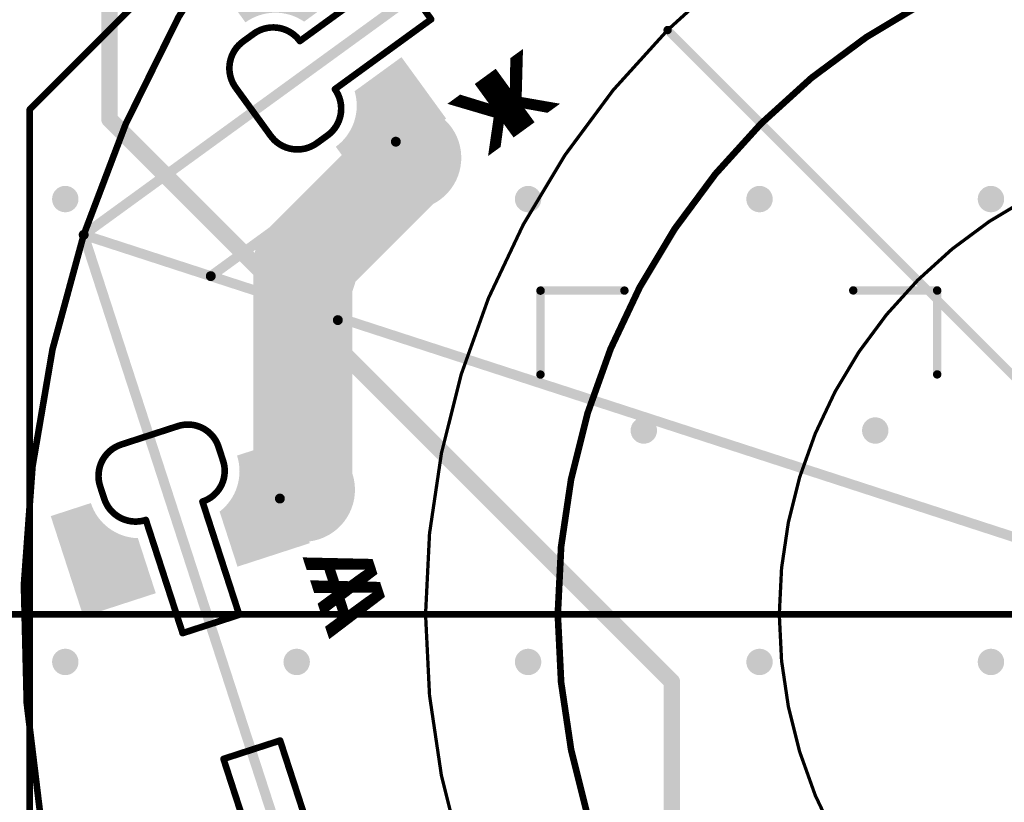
# Model space of a CAD drawing. Header units: inches. Extents: x -60 to 68, y -60 to 60.
# Tile 13 of 78: x -37 to -7, y -6 to 18. Entities that reach past the tile are written whole.
import ezdxf

# ---------------------------------------------------------------- set-up
doc = ezdxf.new("R2010")
doc.units = ezdxf.units.IN
for name, color, linetype in [('Bottom Copper', 5, 'Continuous'), ('Bottom Mask', 6, 'Continuous'), ('Bottom Overlay', 54, 'Continuous'), ('GUIDELINES', 56, 'Continuous'), ('Keep-Out Layer', 6, 'Continuous'), ('Mechanical 2', 216, 'Continuous'), ('Multi-Layer', 9, 'Continuous'), ('Pad Holes', 156, 'Continuous'), ('PENTA', 56, 'Continuous'), ('Top Copper', 1, 'Continuous'), ('Top Mask', 216, 'Continuous'), ('Top Overlay', 2, 'Continuous'), ('Via Holes', 16, 'Continuous')]:
    doc.layers.add(name, color=color, linetype=linetype)
doc.styles.add('Arial_Bold', font='txt', dxfattribs={"height": 0.2})

# ---------------------------------------------------------------- blocks, each defined once
blk = doc.blocks.new('LED_PR_113_S_____2')
at = {"layer": 'Bottom Copper'}
h = blk.add_hatch(color=5, dxfattribs=at)
edge = h.paths.add_edge_path()
edge.add_arc((0, 0), 1.4732, 0, 360)
h = blk.add_hatch(color=5, dxfattribs=at)
edge = h.paths.add_edge_path()
edge.add_arc((25.0000008, 0), 1.4732, 0, 360)
at = {"layer": 'Bottom Mask'}
h = blk.add_hatch(color=6, dxfattribs=at)
edge = h.paths.add_edge_path()
edge.add_arc((0, 0), 1.5748, 0, 360)
h = blk.add_hatch(color=6, dxfattribs=at)
edge = h.paths.add_edge_path()
edge.add_arc((25.0000008, 0), 1.5748, 0, 360)
at = {"layer": 'Multi-Layer'}
h = blk.add_hatch(color=9, dxfattribs=at)
edge = h.paths.add_edge_path()
edge.add_arc((0, 0), 1.4732, 0, 360)
h = blk.add_hatch(color=9, dxfattribs=at)
edge = h.paths.add_edge_path()
edge.add_arc((25.0000008, 0), 1.4732, 0, 360)
at = {"layer": 'Pad Holes'}
h = blk.add_hatch(color=7, dxfattribs=at)
edge = h.paths.add_edge_path()
edge.add_arc((0, 0), 0.5999987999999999, 0, 360)
h = blk.add_hatch(color=7, dxfattribs=at)
edge = h.paths.add_edge_path()
edge.add_arc((25.0000008, 0), 0.5999987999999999, 0, 360)
at = {"layer": 'Top Copper'}
h = blk.add_hatch(color=1, dxfattribs=at)
edge = h.paths.add_edge_path()
edge.add_arc((0, 0), 1.4732, 0, 360)
h = blk.add_hatch(color=1, dxfattribs=at)
edge = h.paths.add_edge_path()
edge.add_arc((25.0000008, 0), 1.4732, 0, 360)
h = blk.add_hatch(color=1, dxfattribs=at)
edge = h.paths.add_edge_path()
edge.add_line((1.600007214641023, -2.599991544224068), (-0.15147324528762, -2.599998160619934))
edge.add_arc((-1.599994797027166, -3.112122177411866), 1.536387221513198, 19.47102060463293, 90.00034985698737)
edge.add_line((-1.60000417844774, -1.57573495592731), (-1.60000093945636, -0.3000000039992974))
edge.add_line((-1.60000093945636, -0.3000000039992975), (1.600004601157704, -0.2999957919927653))
edge.add_line((1.600004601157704, -0.2999957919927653), (1.600007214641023, -2.599991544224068))
for points in [[(10.89998328, -2.59997194), (14.09998196, -2.59997194), (14.09998196, -0.29997654), (10.89998328, -0.29997654)], [(10.89998328, -7.49997738), (14.09998196, -7.49997738), (14.09998196, -5.19998198), (10.89998328, -5.19998198)]]:
    blk.add_hatch(color=1, dxfattribs=at).paths.add_polyline_path(points)
h = blk.add_hatch(color=1, dxfattribs=at)
edge = h.paths.add_edge_path()
edge.add_line((23.39999096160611, -2.599991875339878), (25.15146991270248, -2.599998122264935))
edge.add_arc((26.59999761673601, -3.112128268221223), 1.536395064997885, 89.99983865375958, 160.5288403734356, ccw=False)
edge.add_line((26.60000194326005, -1.575733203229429), (26.59999956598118, -0.2999990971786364))
edge.add_line((26.59999956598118, -0.2999990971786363), (23.3999931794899, -0.2999976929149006))
edge.add_line((23.3999931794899, -0.2999976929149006), (23.39999096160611, -2.599991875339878))
h = blk.add_hatch(color=1, dxfattribs=at)
edge = h.paths.add_edge_path()
edge.add_line((1.600007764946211, -5.20000128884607), (-0.1514719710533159, -5.199997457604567))
edge.add_arc((-1.599994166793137, -4.687871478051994), 1.536388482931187, 269.99966250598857, 340.5289183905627, ccw=False)
edge.add_line((-1.600003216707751, -6.224259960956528), (-1.600001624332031, -7.499996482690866))
edge.add_line((-1.600001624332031, -7.499996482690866), (1.600004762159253, -7.499997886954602))
edge.add_line((1.600004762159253, -7.499997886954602), (1.600007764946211, -5.20000128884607))
h = blk.add_hatch(color=1, dxfattribs=at)
edge = h.paths.add_edge_path()
edge.add_line((23.39999072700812, -5.200004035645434), (25.15147040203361, -5.199999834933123))
edge.add_arc((26.59999293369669, -4.687873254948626), 1.536388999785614, 199.4710985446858, 270.0002232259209)
edge.add_line((26.59999891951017, -6.224262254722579), (26.60000051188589, -7.499998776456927))
edge.add_line((26.60000051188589, -7.499998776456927), (23.39999334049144, -7.499999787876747))
edge.add_line((23.39999334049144, -7.499999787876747), (23.39999072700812, -5.200004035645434))
at = {"layer": 'Top Mask'}
h = blk.add_hatch(color=216, dxfattribs=at)
edge = h.paths.add_edge_path()
edge.add_arc((0, 0), 1.5748, 0, 360)
h = blk.add_hatch(color=216, dxfattribs=at)
edge = h.paths.add_edge_path()
edge.add_arc((25.0000008, 0), 1.5748, 0, 360)
h = blk.add_hatch(color=216, dxfattribs=at)
edge = h.paths.add_edge_path()
edge.add_line((1.600007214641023, -2.599991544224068), (-0.15147324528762, -2.599998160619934))
edge.add_arc((-1.599994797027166, -3.112122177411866), 1.536387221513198, 19.47102060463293, 90.00034985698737)
edge.add_line((-1.60000417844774, -1.57573495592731), (-1.60000093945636, -0.3000000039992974))
edge.add_line((-1.60000093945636, -0.3000000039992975), (1.600004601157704, -0.2999957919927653))
edge.add_line((1.600004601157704, -0.2999957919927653), (1.600007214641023, -2.599991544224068))
for points in [[(10.89998328, -2.59997194), (14.09998196, -2.59997194), (14.09998196, -0.29997654), (10.89998328, -0.29997654)], [(10.89998328, -7.49997738), (14.09998196, -7.49997738), (14.09998196, -5.19998198), (10.89998328, -5.19998198)]]:
    blk.add_hatch(color=216, dxfattribs=at).paths.add_polyline_path(points)
h = blk.add_hatch(color=216, dxfattribs=at)
edge = h.paths.add_edge_path()
edge.add_line((23.39999096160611, -2.599991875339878), (25.15146991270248, -2.599998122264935))
edge.add_arc((26.59999761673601, -3.112128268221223), 1.536395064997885, 89.99983865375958, 160.5288403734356, ccw=False)
edge.add_line((26.60000194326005, -1.575733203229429), (26.59999956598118, -0.2999990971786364))
edge.add_line((26.59999956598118, -0.2999990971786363), (23.3999931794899, -0.2999976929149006))
edge.add_line((23.3999931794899, -0.2999976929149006), (23.39999096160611, -2.599991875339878))
h = blk.add_hatch(color=216, dxfattribs=at)
edge = h.paths.add_edge_path()
edge.add_line((1.600007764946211, -5.20000128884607), (-0.1514719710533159, -5.199997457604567))
edge.add_arc((-1.599994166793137, -4.687871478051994), 1.536388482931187, 269.99966250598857, 340.5289183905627, ccw=False)
edge.add_line((-1.600003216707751, -6.224259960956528), (-1.600001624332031, -7.499996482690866))
edge.add_line((-1.600001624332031, -7.499996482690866), (1.600004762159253, -7.499997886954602))
edge.add_line((1.600004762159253, -7.499997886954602), (1.600007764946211, -5.20000128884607))
h = blk.add_hatch(color=216, dxfattribs=at)
edge = h.paths.add_edge_path()
edge.add_line((23.39999072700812, -5.200004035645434), (25.15147040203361, -5.199999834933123))
edge.add_arc((26.59999293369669, -4.687873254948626), 1.536388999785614, 199.4710985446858, 270.0002232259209)
edge.add_line((26.59999891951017, -6.224262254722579), (26.60000051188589, -7.499998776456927))
edge.add_line((26.60000051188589, -7.499998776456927), (23.39999334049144, -7.499999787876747))
edge.add_line((23.39999334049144, -7.499999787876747), (23.39999072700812, -5.200004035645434))
at = {"layer": 'Keep-Out Layer'}
for points in [[(-2.99999908, -3.00051216, 0.1999996, 0.1999996, -0.4142135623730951), (-2.02542902, -2.0259421, 0.1999996, 0.1999996, 0)], [(-2.01812144, -2.0259421, 0.1999996, 0.1999996, 0), (-1.57388306, -2.0259421, 0.1999996, 0.1999996, 0)], [(-1.57388306, -2.0259421, 0.1999996, 0.1999996, -0.4142135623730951), (-0.5998260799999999, -2.99999908, 0.1999996, 0.1999996, 0)], [(25.5999996, -2.99999654, 0.1999996, 0.1999996, -0.4142135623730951), (26.5999976, -1.99999854, 0.1999996, 0.1999996, 0)], [(26.60000014, -2.00000108, 0.1999996, 0.1999996, 0), (26.5999976, -1.99999854, 0.1999996, 0.1999996, 0)], [(26.60000014, -2.00000108, 0.1999996, 0.1999996, 0), (26.98579058, -1.99999854, 0.1999996, 0.1999996, 0)], [(27.00000188, -1.99999854, 0.1999996, 0.1999996, -0.4142135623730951), (27.99999988, -2.99999654, 0.1999996, 0.1999996, 0)], [(-2.99999908, -4.79999802, 0.1999996, 0.1999996, 0), (-2.99999908, -3.00050962, 0.1999996, 0.1999996, 0)], [(-0.5998235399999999, -2.99999654, 0.1999996, 0.1999996, -0.198912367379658), (-0.5998260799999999, -2.99999654, 0.1999996, 0.1999996, 0)], [(-0.5998235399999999, -3.00000162, 0.1999996, 0.1999996, 0), (-0.5998235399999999, -2.999994, 0.1999996, 0.1999996, 0)], [(-0.5998209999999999, -2.99999654, 0.1999996, 0.1999996, -0.6681786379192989), (-0.5998235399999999, -3.00000162, 0.1999996, 0.1999996, 0)], [(-0.5998209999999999, -2.99999654, 0.1999996, 0.1999996, 0), (2.99999908, -2.99999654, 0.1999996, 0.1999996, 0)], [(2.99999908, -4.79999802, 0.1999996, 0.1999996, 0), (2.99999908, -2.99999654, 0.1999996, 0.1999996, 0)], [(7.00000124, -2.99999654, 0.1999996, 0.1999996, 0), (17.99999956, -2.99999654, 0.1999996, 0.1999996, 0)], [(7.00000124, -4.79999802, 0.1999996, 0.1999996, 0), (7.00000124, -2.99999654, 0.1999996, 0.1999996, 0)], [(17.99999956, -4.79999802, 0.1999996, 0.1999996, 0), (17.99999956, -2.99999654, 0.1999996, 0.1999996, 0)], [(21.99999918, -2.99999908, 0.1999996, 0.1999996, 0), (25.5999996, -2.99999908, 0.1999996, 0.1999996, 0)], [(21.99999918, -4.800000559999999, 0.1999996, 0.1999996, 0), (21.99999918, -2.99999908, 0.1999996, 0.1999996, 0)], [(25.5999996, -2.99999908, 0.1999996, 0.1999996, 0), (25.5999996, -2.99999654, 0.1999996, 0.1999996, 0)], [(27.99999988, -4.79999548, 0.1999996, 0.1999996, 0), (27.99999988, -2.99999654, 0.1999996, 0.1999996, 0)], [(-1.99999854, -5.79999856, 0.1999996, 0.1999996, -0.4142135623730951), (-2.99999908, -4.79999802, 0.1999996, 0.1999996, 0)], [(-0.59999626, -4.79999802, 0.1999996, 0.1999996, -0.4142135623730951), (-1.5999968, -5.79999856, 0.1999996, 0.1999996, 0)], [(-0.59999626, -4.79999802, 0.1999996, 0.1999996, 0), (2.99999908, -4.79999802, 0.1999996, 0.1999996, 0)], [(7.00000124, -4.79999802, 0.1999996, 0.1999996, 0), (17.99999956, -4.79999802, 0.1999996, 0.1999996, 0)], [(21.99999918, -4.79999802, 0.1999996, 0.1999996, 0), (25.59999706, -4.79999802, 0.1999996, 0.1999996, 0)], [(25.60000214, -4.800000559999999, 0.1999996, 0.1999996, 0), (25.59999706, -4.79999802, 0.1999996, 0.1999996, 0)], [(26.5999976, -5.799993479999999, 0.1999996, 0.1999996, -0.4142135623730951), (25.5999996, -4.79999548, 0.1999996, 0.1999996, 0)], [(27.99999988, -4.79999548, 0.1999996, 0.1999996, -0.4142135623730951), (26.9999968, -5.79999856, 0.1999996, 0.1999996, 0)], [(-1.98577962, -5.79999856, 0.1999996, 0.1999996, 0), (-1.5999968, -5.79999856, 0.1999996, 0.1999996, 0)], [(26.60000014, -5.79999856, 0.1999996, 0.1999996, 0), (26.5999976, -5.79999602, 0.1999996, 0.1999996, 0)], [(26.60000014, -5.79999856, 0.1999996, 0.1999996, 0), (26.98578296, -5.79999856, 0.1999996, 0.1999996, 0)], [(26.98578296, -5.79999856, 0.1999996, 0.1999996, 0), (26.9999968, -5.79999856, 0.1999996, 0.1999996, 0)]]:
    blk.add_lwpolyline(points, format="xyseb", dxfattribs=at)
for points in [[(-2.07542892, -2.0259421, 0.0999998, 0.0999998, 1), (-1.97542912, -2.0259421, 0.0999998, 0.0999998, 1)], [(-2.06812134, -2.0259421, 0.0999998, 0.0999998, 1), (-1.96812154, -2.0259421, 0.0999998, 0.0999998, 1)], [(-1.62388296, -2.0259421, 0.0999998, 0.0999998, 1), (-1.52388316, -2.0259421, 0.0999998, 0.0999998, 1)], [(-1.62388296, -2.0259421, 0.0999998, 0.0999998, 1), (-1.52388316, -2.0259421, 0.0999998, 0.0999998, 1)], [(26.5499977, -1.99999854, 0.0999998, 0.0999998, 1), (26.6499975, -1.99999854, 0.0999998, 0.0999998, 1)], [(26.5499977, -1.99999854, 0.0999998, 0.0999998, 1), (26.6499975, -1.99999854, 0.0999998, 0.0999998, 1)], [(26.55000024, -2.00000108, 0.0999998, 0.0999998, 1), (26.65000004, -2.00000108, 0.0999998, 0.0999998, 1)], [(26.55000024, -2.00000108, 0.0999998, 0.0999998, 1), (26.65000004, -2.00000108, 0.0999998, 0.0999998, 1)], [(26.93579068, -1.99999854, 0.0999998, 0.0999998, 1), (27.03579048, -1.99999854, 0.0999998, 0.0999998, 1)], [(26.95000198, -1.99999854, 0.0999998, 0.0999998, 1), (27.05000178, -1.99999854, 0.0999998, 0.0999998, 1)], [(-3.04999898, -3.00050962, 0.0999998, 0.0999998, 1), (-2.94999918, -3.00050962, 0.0999998, 0.0999998, 1)], [(-3.04999898, -3.00051216, 0.0999998, 0.0999998, 1), (-2.94999918, -3.00051216, 0.0999998, 0.0999998, 1)], [(-0.64982598, -2.99999654, 0.0999998, 0.0999998, 1), (-0.54982618, -2.99999654, 0.0999998, 0.0999998, 1)], [(-0.64982598, -2.99999908, 0.0999998, 0.0999998, 1), (-0.54982618, -2.99999908, 0.0999998, 0.0999998, 1)], [(-0.64982344, -2.999994, 0.0999998, 0.0999998, 1), (-0.54982364, -2.999994, 0.0999998, 0.0999998, 1)], [(-0.64982344, -2.99999654, 0.0999998, 0.0999998, 1), (-0.54982364, -2.99999654, 0.0999998, 0.0999998, 1)], [(-0.64982344, -3.00000162, 0.0999998, 0.0999998, 1), (-0.54982364, -3.00000162, 0.0999998, 0.0999998, 1)], [(-0.64982344, -3.00000162, 0.0999998, 0.0999998, 1), (-0.54982364, -3.00000162, 0.0999998, 0.0999998, 1)], [(-0.6498208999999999, -2.99999654, 0.0999998, 0.0999998, 1), (-0.5498211, -2.99999654, 0.0999998, 0.0999998, 1)], [(-0.6498208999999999, -2.99999654, 0.0999998, 0.0999998, 1), (-0.5498211, -2.99999654, 0.0999998, 0.0999998, 1)], [(2.94999918, -2.99999654, 0.0999998, 0.0999998, 1), (3.04999898, -2.99999654, 0.0999998, 0.0999998, 1)], [(2.94999918, -2.99999654, 0.0999998, 0.0999998, 1), (3.04999898, -2.99999654, 0.0999998, 0.0999998, 1)], [(6.950001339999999, -2.99999654, 0.0999998, 0.0999998, 1), (7.05000114, -2.99999654, 0.0999998, 0.0999998, 1)], [(6.950001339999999, -2.99999654, 0.0999998, 0.0999998, 1), (7.05000114, -2.99999654, 0.0999998, 0.0999998, 1)], [(17.94999966, -2.99999654, 0.0999998, 0.0999998, 1), (18.04999946, -2.99999654, 0.0999998, 0.0999998, 1)], [(17.94999966, -2.99999654, 0.0999998, 0.0999998, 1), (18.04999946, -2.99999654, 0.0999998, 0.0999998, 1)], [(21.94999928, -2.99999908, 0.0999998, 0.0999998, 1), (22.04999908, -2.99999908, 0.0999998, 0.0999998, 1)], [(21.94999928, -2.99999908, 0.0999998, 0.0999998, 1), (22.04999908, -2.99999908, 0.0999998, 0.0999998, 1)], [(25.5499997, -2.99999654, 0.0999998, 0.0999998, 1), (25.6499995, -2.99999654, 0.0999998, 0.0999998, 1)], [(25.5499997, -2.99999654, 0.0999998, 0.0999998, 1), (25.6499995, -2.99999654, 0.0999998, 0.0999998, 1)], [(25.5499997, -2.99999908, 0.0999998, 0.0999998, 1), (25.6499995, -2.99999908, 0.0999998, 0.0999998, 1)], [(25.5499997, -2.99999908, 0.0999998, 0.0999998, 1), (25.6499995, -2.99999908, 0.0999998, 0.0999998, 1)], [(27.94999998, -2.99999654, 0.0999998, 0.0999998, 1), (28.04999978, -2.99999654, 0.0999998, 0.0999998, 1)], [(27.94999998, -2.99999654, 0.0999998, 0.0999998, 1), (28.04999978, -2.99999654, 0.0999998, 0.0999998, 1)], [(-3.04999898, -4.79999802, 0.0999998, 0.0999998, 1), (-2.94999918, -4.79999802, 0.0999998, 0.0999998, 1)], [(-3.04999898, -4.79999802, 0.0999998, 0.0999998, 1), (-2.94999918, -4.79999802, 0.0999998, 0.0999998, 1)], [(-0.6499961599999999, -4.79999802, 0.0999998, 0.0999998, 1), (-0.54999636, -4.79999802, 0.0999998, 0.0999998, 1)], [(-0.6499961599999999, -4.79999802, 0.0999998, 0.0999998, 1), (-0.54999636, -4.79999802, 0.0999998, 0.0999998, 1)], [(2.94999918, -4.79999802, 0.0999998, 0.0999998, 1), (3.04999898, -4.79999802, 0.0999998, 0.0999998, 1)], [(2.94999918, -4.79999802, 0.0999998, 0.0999998, 1), (3.04999898, -4.79999802, 0.0999998, 0.0999998, 1)], [(6.950001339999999, -4.79999802, 0.0999998, 0.0999998, 1), (7.05000114, -4.79999802, 0.0999998, 0.0999998, 1)], [(6.950001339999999, -4.79999802, 0.0999998, 0.0999998, 1), (7.05000114, -4.79999802, 0.0999998, 0.0999998, 1)], [(17.94999966, -4.79999802, 0.0999998, 0.0999998, 1), (18.04999946, -4.79999802, 0.0999998, 0.0999998, 1)], [(17.94999966, -4.79999802, 0.0999998, 0.0999998, 1), (18.04999946, -4.79999802, 0.0999998, 0.0999998, 1)], [(21.94999928, -4.79999802, 0.0999998, 0.0999998, 1), (22.04999908, -4.79999802, 0.0999998, 0.0999998, 1)], [(21.94999928, -4.800000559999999, 0.0999998, 0.0999998, 1), (22.04999908, -4.800000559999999, 0.0999998, 0.0999998, 1)], [(25.54999716, -4.79999802, 0.0999998, 0.0999998, 1), (25.64999696, -4.79999802, 0.0999998, 0.0999998, 1)], [(25.54999716, -4.79999802, 0.0999998, 0.0999998, 1), (25.64999696, -4.79999802, 0.0999998, 0.0999998, 1)], [(25.5499997, -4.79999548, 0.0999998, 0.0999998, 1), (25.6499995, -4.79999548, 0.0999998, 0.0999998, 1)], [(25.55000224, -4.800000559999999, 0.0999998, 0.0999998, 1), (25.65000204, -4.800000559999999, 0.0999998, 0.0999998, 1)], [(27.94999998, -4.79999548, 0.0999998, 0.0999998, 1), (28.04999978, -4.79999548, 0.0999998, 0.0999998, 1)], [(27.94999998, -4.79999548, 0.0999998, 0.0999998, 1), (28.04999978, -4.79999548, 0.0999998, 0.0999998, 1)], [(-2.04999844, -5.79999856, 0.0999998, 0.0999998, 1), (-1.94999864, -5.79999856, 0.0999998, 0.0999998, 1)], [(-2.03577952, -5.79999856, 0.0999998, 0.0999998, 1), (-1.93577972, -5.79999856, 0.0999998, 0.0999998, 1)], [(-1.6499967, -5.79999856, 0.0999998, 0.0999998, 1), (-1.5499969, -5.79999856, 0.0999998, 0.0999998, 1)], [(-1.6499967, -5.79999856, 0.0999998, 0.0999998, 1), (-1.5499969, -5.79999856, 0.0999998, 0.0999998, 1)], [(26.5499977, -5.799993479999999, 0.0999998, 0.0999998, 1), (26.6499975, -5.799993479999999, 0.0999998, 0.0999998, 1)], [(26.5499977, -5.79999602, 0.0999998, 0.0999998, 1), (26.6499975, -5.79999602, 0.0999998, 0.0999998, 1)], [(26.55000024, -5.79999856, 0.0999998, 0.0999998, 1), (26.65000004, -5.79999856, 0.0999998, 0.0999998, 1)], [(26.55000024, -5.79999856, 0.0999998, 0.0999998, 1), (26.65000004, -5.79999856, 0.0999998, 0.0999998, 1)], [(26.93578306, -5.79999856, 0.0999998, 0.0999998, 1), (27.03578286, -5.79999856, 0.0999998, 0.0999998, 1)], [(26.93578306, -5.79999856, 0.0999998, 0.0999998, 1), (27.03578286, -5.79999856, 0.0999998, 0.0999998, 1)], [(26.9499969, -5.79999856, 0.0999998, 0.0999998, 1), (27.0499967, -5.79999856, 0.0999998, 0.0999998, 1)], [(26.9499969, -5.79999856, 0.0999998, 0.0999998, 1), (27.0499967, -5.79999856, 0.0999998, 0.0999998, 1)]]:
    blk.add_lwpolyline(points, format="xyseb", close=True, dxfattribs=at)
at = {"layer": 'Bottom Overlay', "style": 'Arial_Bold', "text_generation_flag": 2}
for s, p in [('A', (3.88605268, -0.64067436)), ('K', (22.27122038, -0.64067182))]:
    blk.add_text(s, height=2.00000108, dxfattribs=at).set_placement(p)
at = {"layer": 'Top Overlay', "style": 'Arial_Bold'}
for s, p in [('A', (2.60100064, -0.64067436)), ('K', (21.11393288, -0.64067436))]:
    blk.add_text(s, height=2.00000108, dxfattribs=at).set_placement(p)
blk = doc.blocks.new('LED_PR_113_S_____5')
at = {"layer": 'Bottom Copper'}
h = blk.add_hatch(color=5, dxfattribs=at)
edge = h.paths.add_edge_path()
edge.add_arc((25.0000008, 0), 1.4732, 0, 360)
at = {"layer": 'Bottom Mask'}
h = blk.add_hatch(color=6, dxfattribs=at)
edge = h.paths.add_edge_path()
edge.add_arc((25.0000008, 0), 1.5748, 0, 360)
at = {"layer": 'Multi-Layer'}
h = blk.add_hatch(color=9, dxfattribs=at)
edge = h.paths.add_edge_path()
edge.add_arc((25.0000008, 0), 1.4732, 0, 360)
at = {"layer": 'Pad Holes'}
h = blk.add_hatch(color=7, dxfattribs=at)
edge = h.paths.add_edge_path()
edge.add_arc((25.0000008, 0), 0.5999987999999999, 0, 360)
at = {"layer": 'Top Copper'}
h = blk.add_hatch(color=1, dxfattribs=at)
edge = h.paths.add_edge_path()
edge.add_arc((25.0000008, 0), 1.4732, 0, 360)
h = blk.add_hatch(color=1, dxfattribs=at)
edge = h.paths.add_edge_path()
edge.add_line((23.39999069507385, -2.599992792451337), (25.1514703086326, -2.599997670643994))
edge.add_arc((26.60000259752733, -3.11213167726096), 1.536400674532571, 89.99997957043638, 160.5287616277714, ccw=False)
edge.add_line((26.60000314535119, -1.575731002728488), (26.59999945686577, -0.3000000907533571))
edge.add_line((26.59999945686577, -0.3000000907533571), (23.39999159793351, -0.2999979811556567))
edge.add_line((23.39999159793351, -0.2999979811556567), (23.39999069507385, -2.599992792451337))
h = blk.add_hatch(color=1, dxfattribs=at)
edge = h.paths.add_edge_path()
edge.add_line((23.39999194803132, -5.200004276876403), (25.15146838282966, -5.200000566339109))
edge.add_arc((26.59998672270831, -4.687879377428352), 1.536383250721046, 199.4709611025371, 270.0004071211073)
edge.add_line((26.59999763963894, -6.224262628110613), (26.60000039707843, -7.499999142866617))
edge.add_line((26.60000039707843, -7.499999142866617), (23.3999931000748, -7.500000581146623))
edge.add_line((23.3999931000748, -7.500000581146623), (23.39999194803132, -5.200004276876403))
at = {"layer": 'Top Mask'}
h = blk.add_hatch(color=216, dxfattribs=at)
edge = h.paths.add_edge_path()
edge.add_arc((25.0000008, 0), 1.5748, 0, 360)
h = blk.add_hatch(color=216, dxfattribs=at)
edge = h.paths.add_edge_path()
edge.add_line((23.39999069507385, -2.599992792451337), (25.1514703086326, -2.599997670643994))
edge.add_arc((26.60000259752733, -3.11213167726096), 1.536400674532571, 89.99997957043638, 160.5287616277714, ccw=False)
edge.add_line((26.60000314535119, -1.575731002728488), (26.59999945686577, -0.3000000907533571))
edge.add_line((26.59999945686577, -0.3000000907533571), (23.39999159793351, -0.2999979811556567))
edge.add_line((23.39999159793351, -0.2999979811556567), (23.39999069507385, -2.599992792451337))
h = blk.add_hatch(color=216, dxfattribs=at)
edge = h.paths.add_edge_path()
edge.add_line((23.39999194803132, -5.200004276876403), (25.15146838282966, -5.200000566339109))
edge.add_arc((26.59998672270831, -4.687879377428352), 1.536383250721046, 199.4709611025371, 270.0004071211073)
edge.add_line((26.59999763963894, -6.224262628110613), (26.60000039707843, -7.499999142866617))
edge.add_line((26.60000039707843, -7.499999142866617), (23.3999931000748, -7.500000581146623))
edge.add_line((23.3999931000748, -7.500000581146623), (23.39999194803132, -5.200004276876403))
at = {"layer": 'Keep-Out Layer'}
for points in [[(25.5999996, -2.99999654, 0.1999996, 0.1999996, -0.4142135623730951), (26.5999976, -1.99999854, 0.1999996, 0.1999996, 0)], [(26.60000014, -2.00000362, 0.1999996, 0.1999996, 0), (26.5999976, -1.99999854, 0.1999996, 0.1999996, 0)], [(26.98579058, -1.99999854, 0.1999996, 0.1999996, 0), (26.60000014, -2.00000362, 0.1999996, 0.1999996, 0)], [(27.00000188, -1.99999854, 0.1999996, 0.1999996, -0.4142135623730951), (27.99999988, -2.99999654, 0.1999996, 0.1999996, 0)], [(25.5999996, -2.99999908, 0.1999996, 0.1999996, 0), (21.99999918, -3.00000162, 0.1999996, 0.1999996, 0)], [(21.99999918, -4.800000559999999, 0.1999996, 0.1999996, 0), (21.99999918, -3.00000162, 0.1999996, 0.1999996, 0)], [(25.5999996, -2.99999654, 0.1999996, 0.1999996, 0), (25.5999996, -2.99999908, 0.1999996, 0.1999996, 0)], [(27.99999988, -4.79999548, 0.1999996, 0.1999996, 0), (27.99999988, -2.99999654, 0.1999996, 0.1999996, 0)], [(25.59999706, -4.800000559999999, 0.1999996, 0.1999996, 0), (21.99999918, -4.79999802, 0.1999996, 0.1999996, 0)], [(25.60000214, -4.800000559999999, 0.1999996, 0.1999996, 0), (25.59999706, -4.800000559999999, 0.1999996, 0.1999996, 0)], [(26.5999976, -5.799993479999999, 0.1999996, 0.1999996, -0.4142135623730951), (25.5999996, -4.79999548, 0.1999996, 0.1999996, 0)], [(27.99999734, -4.79999548, 0.1999996, 0.1999996, -0.4142135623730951), (26.99999426, -5.79999856, 0.1999996, 0.1999996, 0)], [(26.60000014, -5.79999856, 0.1999996, 0.1999996, 0), (26.5999976, -5.79999602, 0.1999996, 0.1999996, 0)], [(26.98578296, -5.79999856, 0.1999996, 0.1999996, 0), (26.60000014, -5.79999856, 0.1999996, 0.1999996, 0)], [(26.9999968, -5.79999856, 0.1999996, 0.1999996, 0), (26.98578296, -5.79999856, 0.1999996, 0.1999996, 0)]]:
    blk.add_lwpolyline(points, format="xyseb", dxfattribs=at)
for points in [[(26.5499977, -1.99999854, 0.0999998, 0.0999998, 1), (26.6499975, -1.99999854, 0.0999998, 0.0999998, 1)], [(26.5499977, -1.99999854, 0.0999998, 0.0999998, 1), (26.6499975, -1.99999854, 0.0999998, 0.0999998, 1)], [(26.55000024, -2.00000362, 0.0999998, 0.0999998, 1), (26.65000004, -2.00000362, 0.0999998, 0.0999998, 1)], [(26.55000024, -2.00000362, 0.0999998, 0.0999998, 1), (26.65000004, -2.00000362, 0.0999998, 0.0999998, 1)], [(26.93579068, -1.99999854, 0.0999998, 0.0999998, 1), (27.03579048, -1.99999854, 0.0999998, 0.0999998, 1)], [(26.95000198, -1.99999854, 0.0999998, 0.0999998, 1), (27.05000178, -1.99999854, 0.0999998, 0.0999998, 1)], [(21.94999928, -3.00000162, 0.0999998, 0.0999998, 1), (22.04999908, -3.00000162, 0.0999998, 0.0999998, 1)], [(21.94999928, -3.00000162, 0.0999998, 0.0999998, 1), (22.04999908, -3.00000162, 0.0999998, 0.0999998, 1)], [(25.5499997, -2.99999654, 0.0999998, 0.0999998, 1), (25.6499995, -2.99999654, 0.0999998, 0.0999998, 1)], [(25.5499997, -2.99999654, 0.0999998, 0.0999998, 1), (25.6499995, -2.99999654, 0.0999998, 0.0999998, 1)], [(25.5499997, -2.99999908, 0.0999998, 0.0999998, 1), (25.6499995, -2.99999908, 0.0999998, 0.0999998, 1)], [(25.5499997, -2.99999908, 0.0999998, 0.0999998, 1), (25.6499995, -2.99999908, 0.0999998, 0.0999998, 1)], [(27.94999998, -2.99999654, 0.0999998, 0.0999998, 1), (28.04999978, -2.99999654, 0.0999998, 0.0999998, 1)], [(27.94999998, -2.99999654, 0.0999998, 0.0999998, 1), (28.04999978, -2.99999654, 0.0999998, 0.0999998, 1)], [(25.54999716, -4.800000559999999, 0.0999998, 0.0999998, 1), (25.64999696, -4.800000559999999, 0.0999998, 0.0999998, 1)], [(25.54999716, -4.800000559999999, 0.0999998, 0.0999998, 1), (25.64999696, -4.800000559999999, 0.0999998, 0.0999998, 1)], [(25.5499997, -4.79999548, 0.0999998, 0.0999998, 1), (25.6499995, -4.79999548, 0.0999998, 0.0999998, 1)], [(25.55000224, -4.800000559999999, 0.0999998, 0.0999998, 1), (25.65000204, -4.800000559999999, 0.0999998, 0.0999998, 1)], [(27.94999744, -4.79999548, 0.0999998, 0.0999998, 1), (28.04999724, -4.79999548, 0.0999998, 0.0999998, 1)], [(27.94999998, -4.79999548, 0.0999998, 0.0999998, 1), (28.04999978, -4.79999548, 0.0999998, 0.0999998, 1)], [(26.5499977, -5.799993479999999, 0.0999998, 0.0999998, 1), (26.6499975, -5.799993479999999, 0.0999998, 0.0999998, 1)], [(26.5499977, -5.79999602, 0.0999998, 0.0999998, 1), (26.6499975, -5.79999602, 0.0999998, 0.0999998, 1)], [(26.55000024, -5.79999856, 0.0999998, 0.0999998, 1), (26.65000004, -5.79999856, 0.0999998, 0.0999998, 1)], [(26.55000024, -5.79999856, 0.0999998, 0.0999998, 1), (26.65000004, -5.79999856, 0.0999998, 0.0999998, 1)], [(26.93578306, -5.79999856, 0.0999998, 0.0999998, 1), (27.03578286, -5.79999856, 0.0999998, 0.0999998, 1)], [(26.93578306, -5.79999856, 0.0999998, 0.0999998, 1), (27.03578286, -5.79999856, 0.0999998, 0.0999998, 1)], [(26.94999436, -5.79999856, 0.0999998, 0.0999998, 1), (27.04999416, -5.79999856, 0.0999998, 0.0999998, 1)], [(26.9499969, -5.79999856, 0.0999998, 0.0999998, 1), (27.0499967, -5.79999856, 0.0999998, 0.0999998, 1)]]:
    blk.add_lwpolyline(points, format="xyseb", close=True, dxfattribs=at)
at = {"layer": 'Bottom Overlay', "style": 'Arial_Bold', "text_generation_flag": 2}
blk.add_text('K', height=2.00000108, dxfattribs=at).set_placement((22.27121784, -0.64066928))
at = {"layer": 'Top Overlay', "style": 'Arial_Bold'}
blk.add_text('K', height=2.00000108, dxfattribs=at).set_placement((21.11393288, -0.64066928))
blk = doc.blocks.new('ETQ__TRAZABILIDAD_136')
at = {"layer": 'Top Overlay'}
for points in [[(-11.00000086, 6.000000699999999, 0.254, 0.254, 0), (-11.00028026, 3.46204032, 0.254, 0.254, 0)], [(-8.46028026, 6.00204032, 0.254, 0.254, 0), (-10.9949996, 6.001999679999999, 0.254, 0.254, 0)], [(8.458761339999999, 6.0067698, 0.254, 0.254, 0), (10.99671918, 6.0064904, 0.254, 0.254, 0)], [(10.9987207, 6.001489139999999, 0.254, 0.254, 0), (10.9987588, 3.4667698, 0.254, 0.254, 0)], [(-10.99197954, -3.46049092, 0.254, 0.254, 0), (-10.9919389, -5.995210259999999, 0.254, 0.254, 0)], [(11.00381086, -3.45423998, 0.254, 0.254, 0), (11.00352892, -5.992200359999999, 0.254, 0.254, 0)], [(-10.98993992, -6.00020898, 0.254, 0.254, 0), (-8.45197954, -6.00049346, 0.254, 0.254, 0)], [(10.9985302, -5.99419934, 0.254, 0.254, 0), (8.463810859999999, -5.99423998, 0.254, 0.254, 0)]]:
    blk.add_lwpolyline(points, format="xyseb", dxfattribs=at)
for points in [[(-11.06350086, 6.000000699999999, 0.127, 0.127, 1), (-10.93650086, 6.000000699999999, 0.127, 0.127, 1)], [(-11.0584996, 6.001999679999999, 0.127, 0.127, 1), (-10.9314996, 6.001999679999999, 0.127, 0.127, 1)], [(-8.523780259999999, 6.00204032, 0.127, 0.127, 1), (-8.39678026, 6.00204032, 0.127, 0.127, 1)], [(8.39526134, 6.0067698, 0.127, 0.127, 1), (8.52226134, 6.0067698, 0.127, 0.127, 1)], [(10.93321918, 6.0064904, 0.127, 0.127, 1), (11.06021918, 6.0064904, 0.127, 0.127, 1)], [(10.9352207, 6.001489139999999, 0.127, 0.127, 1), (11.0622207, 6.001489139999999, 0.127, 0.127, 1)], [(-11.06378026, 3.46204032, 0.127, 0.127, 1), (-10.93678026, 3.46204032, 0.127, 0.127, 1)], [(10.9352588, 3.4667698, 0.127, 0.127, 1), (11.0622588, 3.4667698, 0.127, 0.127, 1)], [(-11.05547954, -3.46049092, 0.127, 0.127, 1), (-10.92847954, -3.46049092, 0.127, 0.127, 1)], [(10.94031086, -3.45423998, 0.127, 0.127, 1), (11.06731086, -3.45423998, 0.127, 0.127, 1)], [(-11.0554389, -5.995210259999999, 0.127, 0.127, 1), (-10.9284389, -5.995210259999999, 0.127, 0.127, 1)], [(-11.05343992, -6.00020898, 0.127, 0.127, 1), (-10.92643992, -6.00020898, 0.127, 0.127, 1)], [(-8.51547954, -6.00049346, 0.127, 0.127, 1), (-8.38847954, -6.00049346, 0.127, 0.127, 1)], [(8.40031086, -5.99423998, 0.127, 0.127, 1), (8.52731086, -5.99423998, 0.127, 0.127, 1)], [(10.9350302, -5.99419934, 0.127, 0.127, 1), (11.0620302, -5.99419934, 0.127, 0.127, 1)], [(10.94002892, -5.992200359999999, 0.127, 0.127, 1), (11.06702892, -5.992200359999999, 0.127, 0.127, 1)]]:
    blk.add_lwpolyline(points, format="xyseb", close=True, dxfattribs=at)

msp = doc.modelspace()

# ---------------------------------------------------------------- hatches: boundary and pattern name
at = {"layer": 'Bottom Copper'}
h = msp.add_hatch(color=5, dxfattribs=at)
edge = h.paths.add_edge_path()
edge.add_arc((-35.89799017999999, 12.56401348), 0.3999992, 0, 360)
h = msp.add_hatch(color=5, dxfattribs=at)
edge = h.paths.add_edge_path()
edge.add_arc((-21.8979877, 12.56401348), 0.3999992, 0, 360)
h = msp.add_hatch(color=5, dxfattribs=at)
edge = h.paths.add_edge_path()
edge.add_arc((-14.89798646, 12.56401348), 0.3999992, 0, 360)
h = msp.add_hatch(color=5, dxfattribs=at)
edge = h.paths.add_edge_path()
edge.add_arc((-7.89798522, 12.56401348), 0.3999992, 0, 360)
h = msp.add_hatch(color=5, dxfattribs=at)
edge = h.paths.add_edge_path()
edge.add_arc((-18.39798708, 5.564012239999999), 0.3999992, 0, 360)
h = msp.add_hatch(color=5, dxfattribs=at)
edge = h.paths.add_edge_path()
edge.add_arc((-11.39798584, 5.564012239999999), 0.3999992, 0, 360)
h = msp.add_hatch(color=5, dxfattribs=at)
edge = h.paths.add_edge_path()
edge.add_arc((-35.89799017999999, -1.435989), 0.3999992, 0, 360)
h = msp.add_hatch(color=5, dxfattribs=at)
edge = h.paths.add_edge_path()
edge.add_arc((-28.89798894, -1.435989), 0.3999992, 0, 360)
h = msp.add_hatch(color=5, dxfattribs=at)
edge = h.paths.add_edge_path()
edge.add_arc((-21.8979877, -1.435989), 0.3999992, 0, 360)
h = msp.add_hatch(color=5, dxfattribs=at)
edge = h.paths.add_edge_path()
edge.add_arc((-14.89798646, -1.435989), 0.3999992, 0, 360)
h = msp.add_hatch(color=5, dxfattribs=at)
edge = h.paths.add_edge_path()
edge.add_arc((-7.89798522, -1.435989), 0.3999992, 0, 360)
at = {"layer": 'Top Copper'}
h = msp.add_hatch(color=1, dxfattribs=at)
edge = h.paths.add_edge_path()
edge.add_arc((-35.89799017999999, 12.56401348), 0.3999992, 0, 360)
h = msp.add_hatch(color=1, dxfattribs=at)
edge = h.paths.add_edge_path()
edge.add_arc((-21.8979877, 12.56401348), 0.3999992, 0, 360)
h = msp.add_hatch(color=1, dxfattribs=at)
edge = h.paths.add_edge_path()
edge.add_arc((-14.89798646, 12.56401348), 0.3999992, 0, 360)
h = msp.add_hatch(color=1, dxfattribs=at)
edge = h.paths.add_edge_path()
edge.add_arc((-7.89798522, 12.56401348), 0.3999992, 0, 360)
h = msp.add_hatch(color=1, dxfattribs=at)
edge = h.paths.add_edge_path()
edge.add_arc((-18.39798708, 5.564012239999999), 0.3999992, 0, 360)
h = msp.add_hatch(color=1, dxfattribs=at)
edge = h.paths.add_edge_path()
edge.add_arc((-11.39798584, 5.564012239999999), 0.3999992, 0, 360)
h = msp.add_hatch(color=1, dxfattribs=at)
edge = h.paths.add_edge_path()
edge.add_arc((-35.89799017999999, -1.435989), 0.3999992, 0, 360)
h = msp.add_hatch(color=1, dxfattribs=at)
edge = h.paths.add_edge_path()
edge.add_arc((-28.89798894, -1.435989), 0.3999992, 0, 360)
h = msp.add_hatch(color=1, dxfattribs=at)
edge = h.paths.add_edge_path()
edge.add_arc((-21.8979877, -1.435989), 0.3999992, 0, 360)
h = msp.add_hatch(color=1, dxfattribs=at)
edge = h.paths.add_edge_path()
edge.add_arc((-14.89798646, -1.435989), 0.3999992, 0, 360)
h = msp.add_hatch(color=1, dxfattribs=at)
edge = h.paths.add_edge_path()
edge.add_arc((-7.89798522, -1.435989), 0.3999992, 0, 360)
at = {"layer": 'Via Holes'}
h = msp.add_hatch(color=7, dxfattribs=at)
edge = h.paths.add_edge_path()
edge.add_arc((-35.89799017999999, 12.56401348), 0.1999996, 0, 360)
h = msp.add_hatch(color=7, dxfattribs=at)
edge = h.paths.add_edge_path()
edge.add_arc((-21.8979877, 12.56401348), 0.1999996, 0, 360)
h = msp.add_hatch(color=7, dxfattribs=at)
edge = h.paths.add_edge_path()
edge.add_arc((-14.89798646, 12.56401348), 0.1999996, 0, 360)
h = msp.add_hatch(color=7, dxfattribs=at)
edge = h.paths.add_edge_path()
edge.add_arc((-7.89798522, 12.56401348), 0.1999996, 0, 360)
h = msp.add_hatch(color=7, dxfattribs=at)
edge = h.paths.add_edge_path()
edge.add_arc((-18.39798708, 5.564012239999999), 0.1999996, 0, 360)
h = msp.add_hatch(color=7, dxfattribs=at)
edge = h.paths.add_edge_path()
edge.add_arc((-11.39798584, 5.564012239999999), 0.1999996, 0, 360)
h = msp.add_hatch(color=7, dxfattribs=at)
edge = h.paths.add_edge_path()
edge.add_arc((-35.89799017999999, -1.435989), 0.1999996, 0, 360)
h = msp.add_hatch(color=7, dxfattribs=at)
edge = h.paths.add_edge_path()
edge.add_arc((-28.89798894, -1.435989), 0.1999996, 0, 360)
h = msp.add_hatch(color=7, dxfattribs=at)
edge = h.paths.add_edge_path()
edge.add_arc((-21.8979877, -1.435989), 0.1999996, 0, 360)
h = msp.add_hatch(color=7, dxfattribs=at)
edge = h.paths.add_edge_path()
edge.add_arc((-14.89798646, -1.435989), 0.1999996, 0, 360)
h = msp.add_hatch(color=7, dxfattribs=at)
edge = h.paths.add_edge_path()
edge.add_arc((-7.89798522, -1.435989), 0.1999996, 0, 360)

# ---------------------------------------------------------------- linework, layer by layer
at = {"layer": 'Bottom Copper'}
for points in [[(-36.97150085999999, 15.27690112, 0.1999996, 0.1999996, 0), (-29.56100006, 22.68740192, 0.1999996, 0.1999996, 0)], [(-36.97150085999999, -28.14679156, 0.1999996, 0.1999996, 0), (-36.97150085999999, 15.27690112, 0.1999996, 0.1999996, 0)], [(-28.710001, 10.59779186, 2.99999908, 2.99999908, 0), (-25.4944245, 13.81336836, 2.99999908, 2.99999908, 0)], [(-28.710001, 3.77100084, 2.99999908, 2.99999908, 0), (-28.710001, 10.59779186, 2.99999908, 2.99999908, 0)]]:
    msp.add_lwpolyline(points, format="xyseb", dxfattribs=at)
for points in [[(-37.02150076, 15.27690112, 0.0999998, 0.0999998, 1), (-36.92150096, 15.27690112, 0.0999998, 0.0999998, 1)], [(-37.02150076, 15.27690112, 0.0999998, 0.0999998, 1), (-36.92150096, 15.27690112, 0.0999998, 0.0999998, 1)], [(-26.244423, 13.81336836, 1.49999954, 1.49999954, 1), (-24.744426, 13.81336836, 1.49999954, 1.49999954, 1)], [(-29.4599995, 10.59779186, 1.49999954, 1.49999954, 1), (-27.9600025, 10.59779186, 1.49999954, 1.49999954, 1)], [(-29.4599995, 10.59779186, 1.49999954, 1.49999954, 1), (-27.9600025, 10.59779186, 1.49999954, 1.49999954, 1)], [(-29.4599995, 3.77100084, 1.49999954, 1.49999954, 1), (-27.9600025, 3.77100084, 1.49999954, 1.49999954, 1)]]:
    msp.add_lwpolyline(points, format="xyseb", close=True, dxfattribs=at)
at = {"layer": 'GUIDELINES'}
for points in [[(25.0000008, 5.08e-06, 0.0999998, 0.0999998, 1), (-25.0000008, 5.08e-06, 0.0999998, 0.0999998, 1)], [(21.00000118, 5.08e-06, 0.0999998, 0.0999998, 1), (-21.00000118, 5.08e-06, 0.0999998, 0.0999998, 1)], [(14.29999934, 5.08e-06, 0.0999998, 0.0999998, 1), (-14.29999934, 5.08e-06, 0.0999998, 0.0999998, 1)], [(-25.02499948, 5.08e-06, 0.0499999, 0.0499999, 1), (-24.97500212, 5.08e-06, 0.0499999, 0.0499999, 1)], [(-21.02499986, 5.08e-06, 0.0499999, 0.0499999, 1), (-20.9750025, 5.08e-06, 0.0499999, 0.0499999, 1)], [(-14.32499802, 5.08e-06, 0.0499999, 0.0499999, 1), (-14.27500066, 5.08e-06, 0.0499999, 0.0499999, 1)]]:
    msp.add_lwpolyline(points, format="xyseb", close=True, dxfattribs=at)
at = {"layer": 'Mechanical 2'}
for points in [[(21.00000118, 5.08e-06, 0.1999996, 0.1999996, 1), (-21.00000118, 5.08e-06, 0.1999996, 0.1999996, 1)], [(-17.74117102, 17.6776761, 0.127, 0.127, 1), (-17.61417102, 17.6776761, 0.127, 0.127, 1)], [(-21.05000108, 5.08e-06, 0.0999998, 0.0999998, 1), (-20.95000128, 5.08e-06, 0.0999998, 0.0999998, 1)]]:
    msp.add_lwpolyline(points, format="xyseb", close=True, dxfattribs=at)
msp.add_lwpolyline([(-17.67767102, 17.6776761, 0.254, 0.254, 0), (0, 5.08e-06, 0.254, 0.254, 0)], format="xyseb", dxfattribs=at)
at = {"layer": 'PENTA'}
for points in [[(-35.34112058, 11.48302758, 0.2999994, 0.2999994, 0), (0, 37.15985202, 0.2999994, 0.2999994, 0)], [(-35.34112058, 11.48302758, 0.1999996, 0.1999996, -0.3249197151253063), (0, 37.15985202, 0.1999996, 0.1999996, 0)], [(-31.4964318, 10.23394448, 0.2999994, 0.2999994, 0), (-25.89999646, 14.29999172, 0.2999994, 0.2999994, 0)], [(-27.6535388, 8.90315974, 0.2999994, 0.2999994, 0), (-25.899999, 14.2999968, 0.2999994, 0.2999994, 0)], [(-35.34112058, 11.48302758, 0.2999994, 0.2999994, 0), (-21.84306274, -30.06218524, 0.2999994, 0.2999994, 0)], [(-35.34112058, 11.48302758, 0.2999994, 0.2999994, 0), (-2.54e-06, 7.619999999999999e-06, 0.2999994, 0.2999994, 0)], [(-21.84201372, -30.06294724, 0.1999996, 0.1999996, -0.3249196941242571), (-35.34112058, 11.48302758, 0.1999996, 0.1999996, 0)], [(-29.40707606, 3.50632268, 0.2999994, 0.2999994, 0), (-27.6535388, 8.90315974, 0.2999994, 0.2999994, 0)], [(-60.00000192, 5.08e-06, 0.1999996, 0.1999996, 0), (-4.69614758, 5.08e-06, 0.1999996, 0.1999996, 0)]]:
    msp.add_lwpolyline(points, format="xyseb", dxfattribs=at)
for points in [[(-25.97499758, 14.2999968, 0.1499997, 0.1499997, 1), (-25.82500041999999, 14.2999968, 0.1499997, 0.1499997, 1)], [(-25.97499504, 14.29999172, 0.1499997, 0.1499997, 1), (-25.82499788, 14.29999172, 0.1499997, 0.1499997, 1)], [(-35.41611915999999, 11.48302758, 0.1499997, 0.1499997, 1), (-35.266122, 11.48302758, 0.1499997, 0.1499997, 1)], [(-35.41611915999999, 11.48302758, 0.1499997, 0.1499997, 1), (-35.266122, 11.48302758, 0.1499997, 0.1499997, 1)], [(-35.41611915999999, 11.48302758, 0.1499997, 0.1499997, 1), (-35.266122, 11.48302758, 0.1499997, 0.1499997, 1)], [(-35.39112048, 11.48302758, 0.0999998, 0.0999998, 1), (-35.29112068, 11.48302758, 0.0999998, 0.0999998, 1)], [(-35.39112048, 11.48302758, 0.0999998, 0.0999998, 1), (-35.29112068, 11.48302758, 0.0999998, 0.0999998, 1)], [(-31.57143038, 10.23394448, 0.1499997, 0.1499997, 1), (-31.42143322, 10.23394448, 0.1499997, 0.1499997, 1)], [(-27.72853738, 8.90315974, 0.1499997, 0.1499997, 1), (-27.57854022, 8.90315974, 0.1499997, 0.1499997, 1)], [(-27.72853738, 8.90315974, 0.1499997, 0.1499997, 1), (-27.57854022, 8.90315974, 0.1499997, 0.1499997, 1)], [(-29.48207464, 3.50632268, 0.1499997, 0.1499997, 1), (-29.33207748, 3.50632268, 0.1499997, 0.1499997, 1)]]:
    msp.add_lwpolyline(points, format="xyseb", close=True, dxfattribs=at)
at = {"layer": 'Top Copper'}
for points in [[(-34.55960068, 14.97580444, 0.499999, 0.499999, 0), (-34.55960068, 24.12910338, 0.499999, 0.499999, 0)], [(-34.55960068, 14.97580444, 0.499999, 0.499999, 0), (-17.55089962, -2.03289662, 0.499999, 0.499999, 0)], [(-17.55089962, -20.8334991, 0.499999, 0.499999, 0), (-17.55089962, -2.03289662, 0.499999, 0.499999, 0)]]:
    msp.add_lwpolyline(points, format="xyseb", dxfattribs=at)
for points in [[(-34.68459916, 14.97580444, 0.2499995, 0.2499995, 1), (-34.4346022, 14.97580444, 0.2499995, 0.2499995, 1)], [(-34.68459916, 14.97580444, 0.2499995, 0.2499995, 1), (-34.4346022, 14.97580444, 0.2499995, 0.2499995, 1)], [(-17.6758981, -2.03289662, 0.2499995, 0.2499995, 1), (-17.42590114, -2.03289662, 0.2499995, 0.2499995, 1)], [(-17.6758981, -2.03289662, 0.2499995, 0.2499995, 1), (-17.42590114, -2.03289662, 0.2499995, 0.2499995, 1)]]:
    msp.add_lwpolyline(points, format="xyseb", close=True, dxfattribs=at)

# ---------------------------------------------------------------- block references
for name, p, rotation in [('LED_PR_113_S_____5', (-5.26899886, 28.50799988), 216), ('ETQ__TRAZABILIDAD_136', (-15.51750008, -1.2024995), 90), ('LED_PR_113_S_____2', (-28.710001, 3.77100084), 288)]:
    msp.add_blockref(name, p, dxfattribs=dict(rotation=rotation))

doc.saveas('drawing.dxf')
